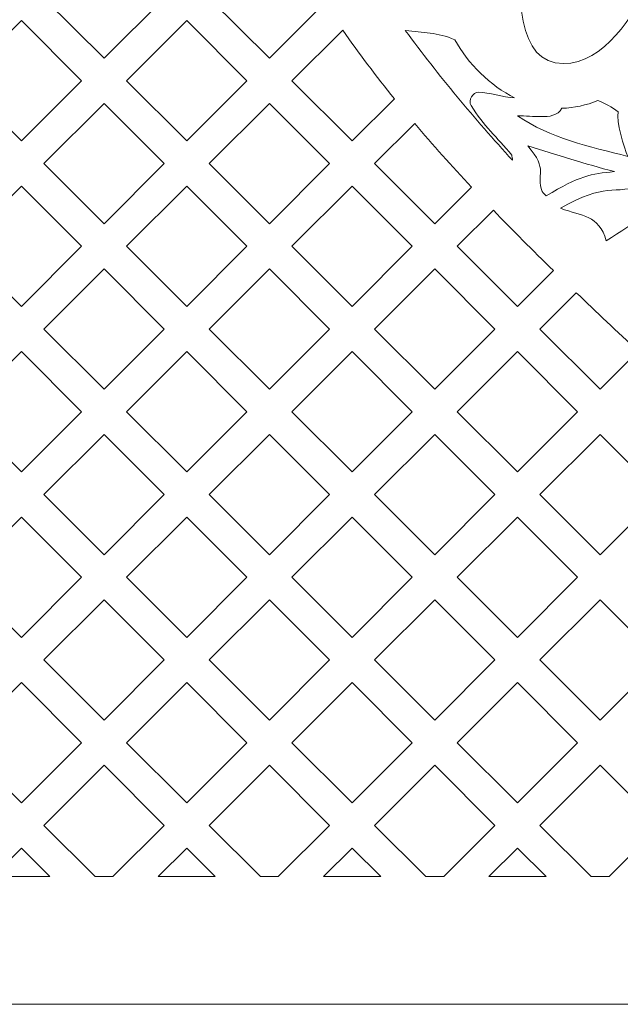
# Model space of a CAD drawing. Header units: millimetres. Extents: x -402 to 376, y -181 to 231.
# Tile 6 of 23: x -132 to -90, y -130 to -60. Entities that reach past the tile are written whole.
import ezdxf

# ---------------------------------------------------------------- set-up
doc = ezdxf.new("R2010")
doc.units = ezdxf.units.MM
doc.header["$MEASUREMENT"] = 0
doc.layers.add('Layer 1', color=7, linetype='Continuous')

msp = doc.modelspace()

# ---------------------------------------------------------------- linework, layer by layer
at = {"layer": 'Layer 1', "lineweight": 15}
for points, knots in [([(-174.5585, 23.9416), (-174.5585, 23.9416), (50.4421, 23.9416), (50.4421, 23.9416), (50.4421, 23.9416), (50.4421, 23.9416), (50.4421, 21.0256), (50.4421, 21.0256), (50.4421, 21.0256), (50.4421, 21.0256), (48.1917, 21.0256), (48.1917, 21.0256), (48.1917, 21.0256), (48.1917, 21.0256), (48.1917, 17.6509), (48.1917, 17.6509), (48.1917, 17.6509), (48.1917, 17.6509), (50.4421, 17.6509), (50.4421, 17.6509), (50.4421, 17.6509), (50.4421, 17.6509), (50.4421, -129.6201), (50.4421, -129.6201), (50.4421, -129.6201), (50.4421, -129.6201), (-174.5585, -129.6201), (-174.5585, -129.6201), (-174.5585, -129.6201), (-174.5585, -129.6201), (-174.5585, 17.6509), (-174.5585, 17.6509), (-174.5585, 17.6509), (-174.5585, 17.6509), (-172.3081, 17.6509), (-172.3081, 17.6509), (-172.3081, 17.6509), (-172.3081, 17.6509), (-172.3081, 21.0256), (-172.3081, 21.0256), (-172.3081, 21.0256), (-172.3081, 21.0256), (-174.5585, 21.0256), (-174.5585, 21.0256), (-174.5585, 21.0256), (-174.5585, 21.0256), (-174.5585, 23.9416), (-174.5585, 23.9416)], [0, 0, 0, 0, 0.0769231, 0.0769231, 0.0769231, 0.0769231, 0.1538462, 0.1538462, 0.1538462, 0.1538462, 0.2307692, 0.2307692, 0.2307692, 0.2307692, 0.3076923, 0.3076923, 0.3076923, 0.3076923, 0.3846154, 0.3846154, 0.3846154, 0.3846154, 0.4615385, 0.4615385, 0.4615385, 0.4615385, 0.5384615, 0.5384615, 0.5384615, 0.5384615, 0.6153846, 0.6153846, 0.6153846, 0.6153846, 0.6923077, 0.6923077, 0.6923077, 0.6923077, 0.7692308, 0.7692308, 0.7692308, 0.7692308, 0.8461538, 0.8461538, 0.8461538, 0.8461538, 1, 1, 1, 1]), ([(-77.4617, -7.6073), (-67.8044, -7.6073), (-78.0159, -32.9921), (-92.8435, -40.5299), (-92.8435, -40.5299), (-93.1536, -40.6869), (-93.4514, -40.9903), (-93.6743, -41.2506), (-93.6743, -41.2506), (-94.6847, -44.4341), (-100.2628, -63.2936), (-93.8193, -63.2936), (-93.8193, -63.2936), (-90.9431, -63.2936), (-88.8501, -59.8554), (-87.7254, -57.6259), (-87.7254, -57.6259), (-88.347, -52.0615), (-85.934, -46.4375), (-82.7509, -41.9989), (-82.7509, -41.9989), (-79.9752, -38.1444), (-75.5698, -34.2187), (-70.5261, -34.2187), (-70.5261, -34.2187), (-69.2155, -34.2187), (-67.8348, -34.5147), (-66.7366, -35.2619), (-66.7366, -35.2619), (-64.6721, -34.8385), (-64.2174, -33.1699), (-62.8863, -31.9461), (-62.8863, -31.9461), (-63.195, -31.9846), (-63.5065, -32.0054), (-63.818, -32.0054), (-63.818, -32.0054), (-66.1922, -32.0054), (-68.3047, -30.8423), (-69.7599, -29.0001), (-69.7599, -29.0001), (-70.7618, -28.7228), (-71.3198, -26.7483), (-71.4066, -25.8801), (-71.4066, -25.8801), (-71.5238, -24.7114), (-72.5066, -23.5828), (-71.517, -22.5326), (-71.517, -22.5326), (-71.0196, -22.0063), (-70.7907, -22.0616), (-70.4848, -21.2898), (-70.4848, -21.2898), (-70.3829, -21.0333), (-70.416, -20.7345), (-70.2851, -20.4893), (-70.2851, -20.4893), (-69.95, -19.8649), (-68.1586, -19.3728), (-67.5042, -19.1498), (-67.5042, -19.1498), (-68.7153, -18.5434), (-69.6124, -17.4893), (-70.3924, -16.4101), (-70.3924, -16.4101), (-70.6693, -16.0242), (-70.2506, -15.4979), (-69.8343, -15.4979), (-69.8343, -15.4979), (-69.363, -15.4979), (-67.9575, -17.109), (-65.9068, -17.109), (-65.9068, -17.109), (-65.0803, -17.109), (-64.3497, -16.9284), (-63.5217, -17.0882), (-63.5217, -17.0882), (-69.2624, -7.9505), (-79.6708, -2.135), (-90.4746, -2.135), (-90.4746, -2.135), (-92.9236, -2.135), (-95.3955, -2.4341), (-97.8403, -3.061), (-97.8403, -3.061), (-96.5586, -3.7803), (-95.4823, -4.8979), (-95.9854, -6.4759), (-95.9854, -6.4759), (-94.908, -7.3744), (-94.7729, -8.2204), (-94.395, -9.4717), (-94.395, -9.4717), (-94.0574, -10.5935), (-93.0848, -11.1887), (-92.477, -12.1271), (-92.477, -12.1271), (-92.0607, -12.7709), (-91.8512, -13.9739), (-92.5154, -14.532), (-92.5154, -14.532), (-91.3015, -14.962), (-89.7761, -16.0214), (-90.3092, -17.5154), (-90.3092, -17.5154), (-90.6013, -18.331), (-91.2105, -18.5392), (-91.026, -19.5947), (-91.026, -19.5947), (-89.6989, -17.5704), (-88.2214, -15.6097), (-86.5471, -13.8567), (-86.5471, -13.8567), (-84.6538, -11.8695), (-80.4508, -7.6073), (-77.4617, -7.6073)], [0, 0, 0, 0, 0.0333333, 0.0333333, 0.0333333, 0.0333333, 0.0666667, 0.0666667, 0.0666667, 0.0666667, 0.1, 0.1, 0.1, 0.1, 0.1333333, 0.1333333, 0.1333333, 0.1333333, 0.1666667, 0.1666667, 0.1666667, 0.1666667, 0.2, 0.2, 0.2, 0.2, 0.2333333, 0.2333333, 0.2333333, 0.2333333, 0.2666667, 0.2666667, 0.2666667, 0.2666667, 0.3, 0.3, 0.3, 0.3, 0.3333333, 0.3333333, 0.3333333, 0.3333333, 0.3666667, 0.3666667, 0.3666667, 0.3666667, 0.4, 0.4, 0.4, 0.4, 0.4333333, 0.4333333, 0.4333333, 0.4333333, 0.4666667, 0.4666667, 0.4666667, 0.4666667, 0.5, 0.5, 0.5, 0.5, 0.5333333, 0.5333333, 0.5333333, 0.5333333, 0.5666667, 0.5666667, 0.5666667, 0.5666667, 0.6, 0.6, 0.6, 0.6, 0.6333333, 0.6333333, 0.6333333, 0.6333333, 0.6666667, 0.6666667, 0.6666667, 0.6666667, 0.7, 0.7, 0.7, 0.7, 0.7333333, 0.7333333, 0.7333333, 0.7333333, 0.7666667, 0.7666667, 0.7666667, 0.7666667, 0.8, 0.8, 0.8, 0.8, 0.8333333, 0.8333333, 0.8333333, 0.8333333, 0.8666667, 0.8666667, 0.8666667, 0.8666667, 0.9, 0.9, 0.9, 0.9, 0.9333333, 0.9333333, 0.9333333, 0.9333333, 1, 1, 1, 1]), ([(-126.2279, -54.4301), (-126.2279, -54.4301), (-121.9847, -58.6733), (-121.9847, -58.6733), (-121.9847, -58.6733), (-121.9847, -58.6733), (-126.2279, -62.9161), (-126.2279, -62.9161), (-126.2279, -62.9161), (-126.2279, -62.9161), (-130.4708, -58.6733), (-130.4708, -58.6733), (-130.4708, -58.6733), (-130.4708, -58.6733), (-126.2279, -54.4301), (-126.2279, -54.4301)], [0, 0, 0, 0, 0.2, 0.2, 0.2, 0.2, 0.4, 0.4, 0.4, 0.4, 0.6, 0.6, 0.6, 0.6, 1, 1, 1, 1]), ([(-114.5602, -54.4301), (-114.5602, -54.4301), (-111.8741, -57.1175), (-111.8741, -57.1175), (-111.8741, -57.1175), (-111.4829, -57.7596), (-111.0804, -58.3949), (-110.6697, -59.0246), (-110.6697, -59.0246), (-110.6697, -59.0246), (-114.5602, -62.9161), (-114.5602, -62.9161), (-114.5602, -62.9161), (-114.5602, -62.9161), (-118.803, -58.6733), (-118.803, -58.6733), (-118.803, -58.6733), (-118.803, -58.6733), (-114.5602, -54.4301), (-114.5602, -54.4301)], [0, 0, 0, 0, 0.1666667, 0.1666667, 0.1666667, 0.1666667, 0.3333333, 0.3333333, 0.3333333, 0.3333333, 0.5, 0.5, 0.5, 0.5, 0.6666667, 0.6666667, 0.6666667, 0.6666667, 1, 1, 1, 1]), ([(-132.0611, -60.2636), (-132.0611, -60.2636), (-127.8193, -64.5065), (-127.8193, -64.5065), (-127.8193, -64.5065), (-127.8193, -64.5065), (-132.0611, -68.7493), (-132.0611, -68.7493), (-132.0611, -68.7493), (-132.0611, -68.7493), (-136.304, -64.5065), (-136.304, -64.5065), (-136.304, -64.5065), (-136.304, -64.5065), (-132.0611, -60.2636), (-132.0611, -60.2636)], [0, 0, 0, 0, 0.2, 0.2, 0.2, 0.2, 0.4, 0.4, 0.4, 0.4, 0.6, 0.6, 0.6, 0.6, 1, 1, 1, 1]), ([(-120.3948, -60.2636), (-120.3948, -60.2636), (-116.1516, -64.5065), (-116.1516, -64.5065), (-116.1516, -64.5065), (-116.1516, -64.5065), (-120.3948, -68.7493), (-120.3948, -68.7493), (-120.3948, -68.7493), (-120.3948, -68.7493), (-124.6362, -64.5065), (-124.6362, -64.5065), (-124.6362, -64.5065), (-124.6362, -64.5065), (-120.3948, -60.2636), (-120.3948, -60.2636)], [0, 0, 0, 0, 0.2, 0.2, 0.2, 0.2, 0.4, 0.4, 0.4, 0.4, 0.6, 0.6, 0.6, 0.6, 1, 1, 1, 1]), ([(-105.7432, -65.7659), (-105.7432, -65.7659), (-108.7266, -68.7493), (-108.7266, -68.7493), (-108.7266, -68.7493), (-108.7266, -68.7493), (-112.9698, -64.5065), (-112.9698, -64.5065), (-112.9698, -64.5065), (-112.9698, -64.5065), (-109.3867, -60.9251), (-109.3867, -60.9251), (-109.3867, -60.9251), (-108.2402, -62.5704), (-107.0234, -64.1798), (-105.7432, -65.7659)], [0, 0, 0, 0, 0.2, 0.2, 0.2, 0.2, 0.4, 0.4, 0.4, 0.4, 0.6, 0.6, 0.6, 0.6, 1, 1, 1, 1]), ([(-104.9703, -60.9512), (-102.6165, -64.1427), (-100.085, -67.1854), (-97.4049, -70.1068), (-97.4049, -70.1068), (-97.4187, -69.9826), (-97.4367, -69.8588), (-97.4572, -69.7374), (-97.4572, -69.7374), (-98.5074, -68.4833), (-99.4334, -67.691), (-100.3277, -66.2471), (-100.3277, -66.2471), (-100.5634, -65.8654), (-100.2229, -65.3168), (-99.7901, -65.3168), (-99.7901, -65.3168), (-99.0806, -65.3168), (-98.0703, -65.6586), (-97.2575, -65.7027), (-97.2575, -65.7027), (-98.955, -64.8688), (-100.5648, -63.2746), (-101.4771, -61.6236), (-101.4771, -61.6236), (-102.7241, -61.0598), (-103.6844, -61.1233), (-104.9703, -60.9512)], [0, 0, 0, 0, 0.125, 0.125, 0.125, 0.125, 0.25, 0.25, 0.25, 0.25, 0.375, 0.375, 0.375, 0.375, 0.5, 0.5, 0.5, 0.5, 0.625, 0.625, 0.625, 0.625, 0.75, 0.75, 0.75, 0.75, 1, 1, 1, 1]), ([(-97.0465, -66.9773), (-94.7767, -68.5634), (-91.9739, -69.1257), (-89.266, -69.8436), (-89.266, -69.8436), (-89.5239, -69.2552), (-90.1204, -67.3244), (-89.9539, -66.6947), (-89.9539, -66.6947), (-90.3892, -66.3557), (-90.8786, -66.0968), (-91.3883, -65.89), (-91.3883, -65.89), (-92.2053, -66.2344), (-93.0503, -66.4192), (-93.917, -66.4425), (-93.917, -66.4425), (-94.2077, -66.9815), (-94.8307, -67.0323), (-95.3779, -67.0323), (-95.3779, -67.0323), (-95.9332, -67.0323), (-96.4884, -66.9787), (-97.0465, -66.9773)], [0, 0, 0, 0, 0.1428571, 0.1428571, 0.1428571, 0.1428571, 0.2857143, 0.2857143, 0.2857143, 0.2857143, 0.4285714, 0.4285714, 0.4285714, 0.4285714, 0.5714286, 0.5714286, 0.5714286, 0.5714286, 0.7142857, 0.7142857, 0.7142857, 0.7142857, 1, 1, 1, 1]), ([(-126.2279, -66.0982), (-126.2279, -66.0982), (-121.9847, -70.3396), (-121.9847, -70.3396), (-121.9847, -70.3396), (-121.9847, -70.3396), (-126.2279, -74.5825), (-126.2279, -74.5825), (-126.2279, -74.5825), (-126.2279, -74.5825), (-130.4708, -70.3396), (-130.4708, -70.3396), (-130.4708, -70.3396), (-130.4708, -70.3396), (-126.2279, -66.0982), (-126.2279, -66.0982)], [0, 0, 0, 0, 0.2, 0.2, 0.2, 0.2, 0.4, 0.4, 0.4, 0.4, 0.6, 0.6, 0.6, 0.6, 1, 1, 1, 1]), ([(-114.5602, -66.0982), (-114.5602, -66.0982), (-110.3184, -70.3396), (-110.3184, -70.3396), (-110.3184, -70.3396), (-110.3184, -70.3396), (-114.5602, -74.5825), (-114.5602, -74.5825), (-114.5602, -74.5825), (-114.5602, -74.5825), (-118.803, -70.3396), (-118.803, -70.3396), (-118.803, -70.3396), (-118.803, -70.3396), (-114.5602, -66.0982), (-114.5602, -66.0982)], [0, 0, 0, 0, 0.2, 0.2, 0.2, 0.2, 0.4, 0.4, 0.4, 0.4, 0.6, 0.6, 0.6, 0.6, 1, 1, 1, 1]), ([(-100.3069, -71.9973), (-100.3069, -71.9973), (-102.8935, -74.5825), (-102.8935, -74.5825), (-102.8935, -74.5825), (-102.8935, -74.5825), (-107.1367, -70.3396), (-107.1367, -70.3396), (-107.1367, -70.3396), (-107.1367, -70.3396), (-104.3046, -67.5093), (-104.3046, -67.5093), (-104.3046, -67.5093), (-103.0286, -69.0195), (-101.6961, -70.5118), (-100.3069, -71.9973)], [0, 0, 0, 0, 0.2, 0.2, 0.2, 0.2, 0.4, 0.4, 0.4, 0.4, 0.6, 0.6, 0.6, 0.6, 1, 1, 1, 1]), ([(-96.3367, -69.0844), (-94.8099, -70.8342), (-95.7843, -71.041), (-95.3239, -72.3187), (-95.3239, -72.3187), (-95.229, -72.4193), (-95.1352, -72.5198), (-95.0389, -72.6189), (-95.0389, -72.6189), (-92.6904, -71.2135), (-91.8653, -71.0522), (-90.21, -70.9076), (-90.21, -70.9076), (-92.2593, -70.37), (-94.3195, -69.7346), (-96.3367, -69.0844)], [0, 0, 0, 0, 0.2, 0.2, 0.2, 0.2, 0.4, 0.4, 0.4, 0.4, 0.6, 0.6, 0.6, 0.6, 1, 1, 1, 1]), ([(-132.0611, -71.9314), (-132.0611, -71.9314), (-127.8193, -76.1742), (-127.8193, -76.1742), (-127.8193, -76.1742), (-127.8193, -76.1742), (-132.0611, -80.4174), (-132.0611, -80.4174), (-132.0611, -80.4174), (-132.0611, -80.4174), (-136.304, -76.1742), (-136.304, -76.1742), (-136.304, -76.1742), (-136.304, -76.1742), (-132.0611, -71.9314), (-132.0611, -71.9314)], [0, 0, 0, 0, 0.2, 0.2, 0.2, 0.2, 0.4, 0.4, 0.4, 0.4, 0.6, 0.6, 0.6, 0.6, 1, 1, 1, 1]), ([(-120.3948, -71.9314), (-120.3948, -71.9314), (-116.1516, -76.1742), (-116.1516, -76.1742), (-116.1516, -76.1742), (-116.1516, -76.1742), (-120.3948, -80.4174), (-120.3948, -80.4174), (-120.3948, -80.4174), (-120.3948, -80.4174), (-124.6362, -76.1742), (-124.6362, -76.1742), (-124.6362, -76.1742), (-124.6362, -76.1742), (-120.3948, -71.9314), (-120.3948, -71.9314)], [0, 0, 0, 0, 0.2, 0.2, 0.2, 0.2, 0.4, 0.4, 0.4, 0.4, 0.6, 0.6, 0.6, 0.6, 1, 1, 1, 1]), ([(-108.7266, -71.9314), (-108.7266, -71.9314), (-104.4838, -76.1742), (-104.4838, -76.1742), (-104.4838, -76.1742), (-104.4838, -76.1742), (-108.7266, -80.4174), (-108.7266, -80.4174), (-108.7266, -80.4174), (-108.7266, -80.4174), (-112.9698, -76.1742), (-112.9698, -76.1742), (-112.9698, -76.1742), (-112.9698, -76.1742), (-108.7266, -71.9314), (-108.7266, -71.9314)], [0, 0, 0, 0, 0.2, 0.2, 0.2, 0.2, 0.4, 0.4, 0.4, 0.4, 0.6, 0.6, 0.6, 0.6, 1, 1, 1, 1]), ([(-88.0274, -71.8583), (-90.3466, -72.572), (-90.8207, -71.6474), (-94.0119, -73.4899), (-94.0119, -73.4899), (-92.4742, -74.0837), (-91.3361, -73.9143), (-90.7875, -75.7872), (-90.7875, -75.7872), (-88.8416, -74.5536), (-87.0269, -73.1329), (-84.6277, -72.9774), (-84.6277, -72.9774), (-86.7373, -71.8763), (-88.0274, -71.8583), (-88.0274, -71.8583)], [0, 0, 0, 0, 0.2, 0.2, 0.2, 0.2, 0.4, 0.4, 0.4, 0.4, 0.6, 0.6, 0.6, 0.6, 1, 1, 1, 1]), ([(-94.5249, -77.8817), (-94.5249, -77.8817), (-97.0603, -80.4174), (-97.0603, -80.4174), (-97.0603, -80.4174), (-97.0603, -80.4174), (-101.3021, -76.1742), (-101.3021, -76.1742), (-101.3021, -76.1742), (-101.3021, -76.1742), (-98.7582, -73.6303), (-98.7582, -73.6303), (-98.7582, -73.6303), (-97.3937, -75.0471), (-95.9811, -76.461), (-94.5249, -77.8817)], [0, 0, 0, 0, 0.2, 0.2, 0.2, 0.2, 0.4, 0.4, 0.4, 0.4, 0.6, 0.6, 0.6, 0.6, 1, 1, 1, 1]), ([(-126.2279, -77.7645), (-126.2279, -77.7645), (-121.9847, -82.0074), (-121.9847, -82.0074), (-121.9847, -82.0074), (-121.9847, -82.0074), (-126.2279, -86.2506), (-126.2279, -86.2506), (-126.2279, -86.2506), (-126.2279, -86.2506), (-130.4708, -82.0074), (-130.4708, -82.0074), (-130.4708, -82.0074), (-130.4708, -82.0074), (-126.2279, -77.7645), (-126.2279, -77.7645)], [0, 0, 0, 0, 0.2, 0.2, 0.2, 0.2, 0.4, 0.4, 0.4, 0.4, 0.6, 0.6, 0.6, 0.6, 1, 1, 1, 1]), ([(-114.5602, -77.7645), (-114.5602, -77.7645), (-110.3184, -82.0074), (-110.3184, -82.0074), (-110.3184, -82.0074), (-110.3184, -82.0074), (-114.5602, -86.2506), (-114.5602, -86.2506), (-114.5602, -86.2506), (-114.5602, -86.2506), (-118.803, -82.0074), (-118.803, -82.0074), (-118.803, -82.0074), (-118.803, -82.0074), (-114.5602, -77.7645), (-114.5602, -77.7645)], [0, 0, 0, 0, 0.2, 0.2, 0.2, 0.2, 0.4, 0.4, 0.4, 0.4, 0.6, 0.6, 0.6, 0.6, 1, 1, 1, 1]), ([(-102.8935, -77.7645), (-102.8935, -77.7645), (-98.6506, -82.0074), (-98.6506, -82.0074), (-98.6506, -82.0074), (-98.6506, -82.0074), (-102.8935, -86.2506), (-102.8935, -86.2506), (-102.8935, -86.2506), (-102.8935, -86.2506), (-107.1367, -82.0074), (-107.1367, -82.0074), (-107.1367, -82.0074), (-107.1367, -82.0074), (-102.8935, -77.7645), (-102.8935, -77.7645)], [0, 0, 0, 0, 0.2, 0.2, 0.2, 0.2, 0.4, 0.4, 0.4, 0.4, 0.6, 0.6, 0.6, 0.6, 1, 1, 1, 1]), ([(-88.5343, -83.5593), (-88.5343, -83.5593), (-91.2257, -86.2506), (-91.2257, -86.2506), (-91.2257, -86.2506), (-91.2257, -86.2506), (-95.4685, -82.0074), (-95.4685, -82.0074), (-95.4685, -82.0074), (-95.4685, -82.0074), (-92.907, -79.4459), (-92.907, -79.4459), (-92.907, -79.4459), (-91.4874, -80.8044), (-90.0294, -82.1729), (-88.5343, -83.5593)], [0, 0, 0, 0, 0.2, 0.2, 0.2, 0.2, 0.4, 0.4, 0.4, 0.4, 0.6, 0.6, 0.6, 0.6, 1, 1, 1, 1]), ([(-132.0611, -83.5991), (-132.0611, -83.5991), (-127.8193, -87.8409), (-127.8193, -87.8409), (-127.8193, -87.8409), (-127.8193, -87.8409), (-132.0611, -92.0838), (-132.0611, -92.0838), (-132.0611, -92.0838), (-132.0611, -92.0838), (-136.304, -87.8409), (-136.304, -87.8409), (-136.304, -87.8409), (-136.304, -87.8409), (-132.0611, -83.5991), (-132.0611, -83.5991)], [0, 0, 0, 0, 0.2, 0.2, 0.2, 0.2, 0.4, 0.4, 0.4, 0.4, 0.6, 0.6, 0.6, 0.6, 1, 1, 1, 1]), ([(-120.3948, -83.5991), (-120.3948, -83.5991), (-116.1516, -87.8409), (-116.1516, -87.8409), (-116.1516, -87.8409), (-116.1516, -87.8409), (-120.3948, -92.0838), (-120.3948, -92.0838), (-120.3948, -92.0838), (-120.3948, -92.0838), (-124.6362, -87.8409), (-124.6362, -87.8409), (-124.6362, -87.8409), (-124.6362, -87.8409), (-120.3948, -83.5991), (-120.3948, -83.5991)], [0, 0, 0, 0, 0.2, 0.2, 0.2, 0.2, 0.4, 0.4, 0.4, 0.4, 0.6, 0.6, 0.6, 0.6, 1, 1, 1, 1]), ([(-108.7266, -83.5991), (-108.7266, -83.5991), (-104.4838, -87.8409), (-104.4838, -87.8409), (-104.4838, -87.8409), (-104.4838, -87.8409), (-108.7266, -92.0838), (-108.7266, -92.0838), (-108.7266, -92.0838), (-108.7266, -92.0838), (-112.9698, -87.8409), (-112.9698, -87.8409), (-112.9698, -87.8409), (-112.9698, -87.8409), (-108.7266, -83.5991), (-108.7266, -83.5991)], [0, 0, 0, 0, 0.2, 0.2, 0.2, 0.2, 0.4, 0.4, 0.4, 0.4, 0.6, 0.6, 0.6, 0.6, 1, 1, 1, 1]), ([(-97.0603, -83.5991), (-97.0603, -83.5991), (-92.8174, -87.8409), (-92.8174, -87.8409), (-92.8174, -87.8409), (-92.8174, -87.8409), (-97.0603, -92.0838), (-97.0603, -92.0838), (-97.0603, -92.0838), (-97.0603, -92.0838), (-101.3021, -87.8409), (-101.3021, -87.8409), (-101.3021, -87.8409), (-101.3021, -87.8409), (-97.0603, -83.5991), (-97.0603, -83.5991)], [0, 0, 0, 0, 0.2, 0.2, 0.2, 0.2, 0.4, 0.4, 0.4, 0.4, 0.6, 0.6, 0.6, 0.6, 1, 1, 1, 1]), ([(-126.2279, -89.4323), (-126.2279, -89.4323), (-121.9847, -93.6755), (-121.9847, -93.6755), (-121.9847, -93.6755), (-121.9847, -93.6755), (-126.2279, -97.917), (-126.2279, -97.917), (-126.2279, -97.917), (-126.2279, -97.917), (-130.4708, -93.6755), (-130.4708, -93.6755), (-130.4708, -93.6755), (-130.4708, -93.6755), (-126.2279, -89.4323), (-126.2279, -89.4323)], [0, 0, 0, 0, 0.2, 0.2, 0.2, 0.2, 0.4, 0.4, 0.4, 0.4, 0.6, 0.6, 0.6, 0.6, 1, 1, 1, 1]), ([(-114.5602, -89.4323), (-114.5602, -89.4323), (-110.3184, -93.6755), (-110.3184, -93.6755), (-110.3184, -93.6755), (-110.3184, -93.6755), (-114.5602, -97.917), (-114.5602, -97.917), (-114.5602, -97.917), (-114.5602, -97.917), (-118.803, -93.6755), (-118.803, -93.6755), (-118.803, -93.6755), (-118.803, -93.6755), (-114.5602, -89.4323), (-114.5602, -89.4323)], [0, 0, 0, 0, 0.2, 0.2, 0.2, 0.2, 0.4, 0.4, 0.4, 0.4, 0.6, 0.6, 0.6, 0.6, 1, 1, 1, 1]), ([(-102.8935, -89.4323), (-102.8935, -89.4323), (-98.6506, -93.6755), (-98.6506, -93.6755), (-98.6506, -93.6755), (-98.6506, -93.6755), (-102.8935, -97.917), (-102.8935, -97.917), (-102.8935, -97.917), (-102.8935, -97.917), (-107.1367, -93.6755), (-107.1367, -93.6755), (-107.1367, -93.6755), (-107.1367, -93.6755), (-102.8935, -89.4323), (-102.8935, -89.4323)], [0, 0, 0, 0, 0.2, 0.2, 0.2, 0.2, 0.4, 0.4, 0.4, 0.4, 0.6, 0.6, 0.6, 0.6, 1, 1, 1, 1]), ([(-91.2257, -89.4323), (-91.2257, -89.4323), (-86.9842, -93.6755), (-86.9842, -93.6755), (-86.9842, -93.6755), (-86.9842, -93.6755), (-91.2257, -97.917), (-91.2257, -97.917), (-91.2257, -97.917), (-91.2257, -97.917), (-95.4685, -93.6755), (-95.4685, -93.6755), (-95.4685, -93.6755), (-95.4685, -93.6755), (-91.2257, -89.4323), (-91.2257, -89.4323)], [0, 0, 0, 0, 0.2, 0.2, 0.2, 0.2, 0.4, 0.4, 0.4, 0.4, 0.6, 0.6, 0.6, 0.6, 1, 1, 1, 1]), ([(-132.0611, -95.2655), (-132.0611, -95.2655), (-127.8193, -99.5087), (-127.8193, -99.5087), (-127.8193, -99.5087), (-127.8193, -99.5087), (-132.0611, -103.7516), (-132.0611, -103.7516), (-132.0611, -103.7516), (-132.0611, -103.7516), (-136.304, -99.5087), (-136.304, -99.5087), (-136.304, -99.5087), (-136.304, -99.5087), (-132.0611, -95.2655), (-132.0611, -95.2655)], [0, 0, 0, 0, 0.2, 0.2, 0.2, 0.2, 0.4, 0.4, 0.4, 0.4, 0.6, 0.6, 0.6, 0.6, 1, 1, 1, 1]), ([(-120.3948, -95.2655), (-120.3948, -95.2655), (-116.1516, -99.5087), (-116.1516, -99.5087), (-116.1516, -99.5087), (-116.1516, -99.5087), (-120.3948, -103.7516), (-120.3948, -103.7516), (-120.3948, -103.7516), (-120.3948, -103.7516), (-124.6362, -99.5087), (-124.6362, -99.5087), (-124.6362, -99.5087), (-124.6362, -99.5087), (-120.3948, -95.2655), (-120.3948, -95.2655)], [0, 0, 0, 0, 0.2, 0.2, 0.2, 0.2, 0.4, 0.4, 0.4, 0.4, 0.6, 0.6, 0.6, 0.6, 1, 1, 1, 1]), ([(-108.7266, -95.2655), (-108.7266, -95.2655), (-104.4838, -99.5087), (-104.4838, -99.5087), (-104.4838, -99.5087), (-104.4838, -99.5087), (-108.7266, -103.7516), (-108.7266, -103.7516), (-108.7266, -103.7516), (-108.7266, -103.7516), (-112.9698, -99.5087), (-112.9698, -99.5087), (-112.9698, -99.5087), (-112.9698, -99.5087), (-108.7266, -95.2655), (-108.7266, -95.2655)], [0, 0, 0, 0, 0.2, 0.2, 0.2, 0.2, 0.4, 0.4, 0.4, 0.4, 0.6, 0.6, 0.6, 0.6, 1, 1, 1, 1]), ([(-97.0603, -95.2655), (-97.0603, -95.2655), (-92.8174, -99.5087), (-92.8174, -99.5087), (-92.8174, -99.5087), (-92.8174, -99.5087), (-97.0603, -103.7516), (-97.0603, -103.7516), (-97.0603, -103.7516), (-97.0603, -103.7516), (-101.3021, -99.5087), (-101.3021, -99.5087), (-101.3021, -99.5087), (-101.3021, -99.5087), (-97.0603, -95.2655), (-97.0603, -95.2655)], [0, 0, 0, 0, 0.2, 0.2, 0.2, 0.2, 0.4, 0.4, 0.4, 0.4, 0.6, 0.6, 0.6, 0.6, 1, 1, 1, 1]), ([(-126.2279, -101.099), (-126.2279, -101.099), (-121.9847, -105.3419), (-121.9847, -105.3419), (-121.9847, -105.3419), (-121.9847, -105.3419), (-126.2279, -109.5847), (-126.2279, -109.5847), (-126.2279, -109.5847), (-126.2279, -109.5847), (-130.4708, -105.3419), (-130.4708, -105.3419), (-130.4708, -105.3419), (-130.4708, -105.3419), (-126.2279, -101.099), (-126.2279, -101.099)], [0, 0, 0, 0, 0.2, 0.2, 0.2, 0.2, 0.4, 0.4, 0.4, 0.4, 0.6, 0.6, 0.6, 0.6, 1, 1, 1, 1]), ([(-114.5602, -101.099), (-114.5602, -101.099), (-110.3184, -105.3419), (-110.3184, -105.3419), (-110.3184, -105.3419), (-110.3184, -105.3419), (-114.5602, -109.5847), (-114.5602, -109.5847), (-114.5602, -109.5847), (-114.5602, -109.5847), (-118.803, -105.3419), (-118.803, -105.3419), (-118.803, -105.3419), (-118.803, -105.3419), (-114.5602, -101.099), (-114.5602, -101.099)], [0, 0, 0, 0, 0.2, 0.2, 0.2, 0.2, 0.4, 0.4, 0.4, 0.4, 0.6, 0.6, 0.6, 0.6, 1, 1, 1, 1]), ([(-102.8935, -101.099), (-102.8935, -101.099), (-98.6506, -105.3419), (-98.6506, -105.3419), (-98.6506, -105.3419), (-98.6506, -105.3419), (-102.8935, -109.5847), (-102.8935, -109.5847), (-102.8935, -109.5847), (-102.8935, -109.5847), (-107.1367, -105.3419), (-107.1367, -105.3419), (-107.1367, -105.3419), (-107.1367, -105.3419), (-102.8935, -101.099), (-102.8935, -101.099)], [0, 0, 0, 0, 0.2, 0.2, 0.2, 0.2, 0.4, 0.4, 0.4, 0.4, 0.6, 0.6, 0.6, 0.6, 1, 1, 1, 1]), ([(-91.2257, -101.099), (-91.2257, -101.099), (-86.9842, -105.3419), (-86.9842, -105.3419), (-86.9842, -105.3419), (-86.9842, -105.3419), (-91.2257, -109.5847), (-91.2257, -109.5847), (-91.2257, -109.5847), (-91.2257, -109.5847), (-95.4685, -105.3419), (-95.4685, -105.3419), (-95.4685, -105.3419), (-95.4685, -105.3419), (-91.2257, -101.099), (-91.2257, -101.099)], [0, 0, 0, 0, 0.2, 0.2, 0.2, 0.2, 0.4, 0.4, 0.4, 0.4, 0.6, 0.6, 0.6, 0.6, 1, 1, 1, 1]), ([(-132.0611, -106.9336), (-132.0611, -106.9336), (-127.8193, -111.1751), (-127.8193, -111.1751), (-127.8193, -111.1751), (-127.8193, -111.1751), (-132.0611, -115.4179), (-132.0611, -115.4179), (-132.0611, -115.4179), (-132.0611, -115.4179), (-136.304, -111.1751), (-136.304, -111.1751), (-136.304, -111.1751), (-136.304, -111.1751), (-132.0611, -106.9336), (-132.0611, -106.9336)], [0, 0, 0, 0, 0.2, 0.2, 0.2, 0.2, 0.4, 0.4, 0.4, 0.4, 0.6, 0.6, 0.6, 0.6, 1, 1, 1, 1]), ([(-120.3948, -106.9336), (-120.3948, -106.9336), (-116.1516, -111.1751), (-116.1516, -111.1751), (-116.1516, -111.1751), (-116.1516, -111.1751), (-120.3948, -115.4179), (-120.3948, -115.4179), (-120.3948, -115.4179), (-120.3948, -115.4179), (-124.6362, -111.1751), (-124.6362, -111.1751), (-124.6362, -111.1751), (-124.6362, -111.1751), (-120.3948, -106.9336), (-120.3948, -106.9336)], [0, 0, 0, 0, 0.2, 0.2, 0.2, 0.2, 0.4, 0.4, 0.4, 0.4, 0.6, 0.6, 0.6, 0.6, 1, 1, 1, 1]), ([(-108.7266, -106.9336), (-108.7266, -106.9336), (-104.4838, -111.1751), (-104.4838, -111.1751), (-104.4838, -111.1751), (-104.4838, -111.1751), (-108.7266, -115.4179), (-108.7266, -115.4179), (-108.7266, -115.4179), (-108.7266, -115.4179), (-112.9698, -111.1751), (-112.9698, -111.1751), (-112.9698, -111.1751), (-112.9698, -111.1751), (-108.7266, -106.9336), (-108.7266, -106.9336)], [0, 0, 0, 0, 0.2, 0.2, 0.2, 0.2, 0.4, 0.4, 0.4, 0.4, 0.6, 0.6, 0.6, 0.6, 1, 1, 1, 1]), ([(-97.0603, -106.9336), (-97.0603, -106.9336), (-92.8174, -111.1751), (-92.8174, -111.1751), (-92.8174, -111.1751), (-92.8174, -111.1751), (-97.0603, -115.4179), (-97.0603, -115.4179), (-97.0603, -115.4179), (-97.0603, -115.4179), (-101.3021, -111.1751), (-101.3021, -111.1751), (-101.3021, -111.1751), (-101.3021, -111.1751), (-97.0603, -106.9336), (-97.0603, -106.9336)], [0, 0, 0, 0, 0.2, 0.2, 0.2, 0.2, 0.4, 0.4, 0.4, 0.4, 0.6, 0.6, 0.6, 0.6, 1, 1, 1, 1]), ([(-126.8591, -120.62), (-126.8591, -120.62), (-125.5968, -120.62), (-125.5968, -120.62), (-125.5968, -120.62), (-125.5968, -120.62), (-121.9847, -117.0097), (-121.9847, -117.0097), (-121.9847, -117.0097), (-121.9847, -117.0097), (-126.2279, -112.7668), (-126.2279, -112.7668), (-126.2279, -112.7668), (-126.2279, -112.7668), (-130.4708, -117.0097), (-130.4708, -117.0097), (-130.4708, -117.0097), (-130.4708, -117.0097), (-126.8591, -120.62), (-126.8591, -120.62)], [0, 0, 0, 0, 0.1666667, 0.1666667, 0.1666667, 0.1666667, 0.3333333, 0.3333333, 0.3333333, 0.3333333, 0.5, 0.5, 0.5, 0.5, 0.6666667, 0.6666667, 0.6666667, 0.6666667, 1, 1, 1, 1]), ([(-115.1927, -120.62), (-115.1927, -120.62), (-113.9291, -120.62), (-113.9291, -120.62), (-113.9291, -120.62), (-113.9291, -120.62), (-110.3184, -117.0097), (-110.3184, -117.0097), (-110.3184, -117.0097), (-110.3184, -117.0097), (-114.5602, -112.7668), (-114.5602, -112.7668), (-114.5602, -112.7668), (-114.5602, -112.7668), (-118.803, -117.0097), (-118.803, -117.0097), (-118.803, -117.0097), (-118.803, -117.0097), (-115.1927, -120.62), (-115.1927, -120.62)], [0, 0, 0, 0, 0.1666667, 0.1666667, 0.1666667, 0.1666667, 0.3333333, 0.3333333, 0.3333333, 0.3333333, 0.5, 0.5, 0.5, 0.5, 0.6666667, 0.6666667, 0.6666667, 0.6666667, 1, 1, 1, 1]), ([(-103.5246, -120.62), (-103.5246, -120.62), (-102.2623, -120.62), (-102.2623, -120.62), (-102.2623, -120.62), (-102.2623, -120.62), (-98.6506, -117.0097), (-98.6506, -117.0097), (-98.6506, -117.0097), (-98.6506, -117.0097), (-102.8935, -112.7668), (-102.8935, -112.7668), (-102.8935, -112.7668), (-102.8935, -112.7668), (-107.1367, -117.0097), (-107.1367, -117.0097), (-107.1367, -117.0097), (-107.1367, -117.0097), (-103.5246, -120.62), (-103.5246, -120.62)], [0, 0, 0, 0, 0.1666667, 0.1666667, 0.1666667, 0.1666667, 0.3333333, 0.3333333, 0.3333333, 0.3333333, 0.5, 0.5, 0.5, 0.5, 0.6666667, 0.6666667, 0.6666667, 0.6666667, 1, 1, 1, 1]), ([(-91.8568, -120.62), (-91.8568, -120.62), (-90.5946, -120.62), (-90.5946, -120.62), (-90.5946, -120.62), (-90.5946, -120.62), (-86.9842, -117.0097), (-86.9842, -117.0097), (-86.9842, -117.0097), (-86.9842, -117.0097), (-91.2257, -112.7668), (-91.2257, -112.7668), (-91.2257, -112.7668), (-91.2257, -112.7668), (-95.4685, -117.0097), (-95.4685, -117.0097), (-95.4685, -117.0097), (-95.4685, -117.0097), (-91.8568, -120.62), (-91.8568, -120.62)], [0, 0, 0, 0, 0.1666667, 0.1666667, 0.1666667, 0.1666667, 0.3333333, 0.3333333, 0.3333333, 0.3333333, 0.5, 0.5, 0.5, 0.5, 0.6666667, 0.6666667, 0.6666667, 0.6666667, 1, 1, 1, 1]), ([(-134.0811, -120.62), (-134.0811, -120.62), (-130.0408, -120.62), (-130.0408, -120.62), (-130.0408, -120.62), (-130.0408, -120.62), (-132.0611, -118.6), (-132.0611, -118.6), (-132.0611, -118.6), (-132.0611, -118.6), (-134.0811, -120.62), (-134.0811, -120.62)], [0, 0, 0, 0, 0.25, 0.25, 0.25, 0.25, 0.5, 0.5, 0.5, 0.5, 1, 1, 1, 1]), ([(-122.4148, -120.62), (-122.4148, -120.62), (-118.3744, -120.62), (-118.3744, -120.62), (-118.3744, -120.62), (-118.3744, -120.62), (-120.3948, -118.6), (-120.3948, -118.6), (-120.3948, -118.6), (-120.3948, -118.6), (-122.4148, -120.62), (-122.4148, -120.62)], [0, 0, 0, 0, 0.25, 0.25, 0.25, 0.25, 0.5, 0.5, 0.5, 0.5, 1, 1, 1, 1]), ([(-110.747, -120.62), (-110.747, -120.62), (-106.7066, -120.62), (-106.7066, -120.62), (-106.7066, -120.62), (-106.7066, -120.62), (-108.7266, -118.6), (-108.7266, -118.6), (-108.7266, -118.6), (-108.7266, -118.6), (-110.747, -120.62), (-110.747, -120.62)], [0, 0, 0, 0, 0.25, 0.25, 0.25, 0.25, 0.5, 0.5, 0.5, 0.5, 1, 1, 1, 1]), ([(-99.0806, -120.62), (-99.0806, -120.62), (-95.0389, -120.62), (-95.0389, -120.62), (-95.0389, -120.62), (-95.0389, -120.62), (-97.0603, -118.6), (-97.0603, -118.6), (-97.0603, -118.6), (-97.0603, -118.6), (-99.0806, -120.62), (-99.0806, -120.62)], [0, 0, 0, 0, 0.25, 0.25, 0.25, 0.25, 0.5, 0.5, 0.5, 0.5, 1, 1, 1, 1])]:
    msp.add_open_spline(points, degree=3, knots=knots, dxfattribs=at)

doc.saveas('drawing.dxf')
